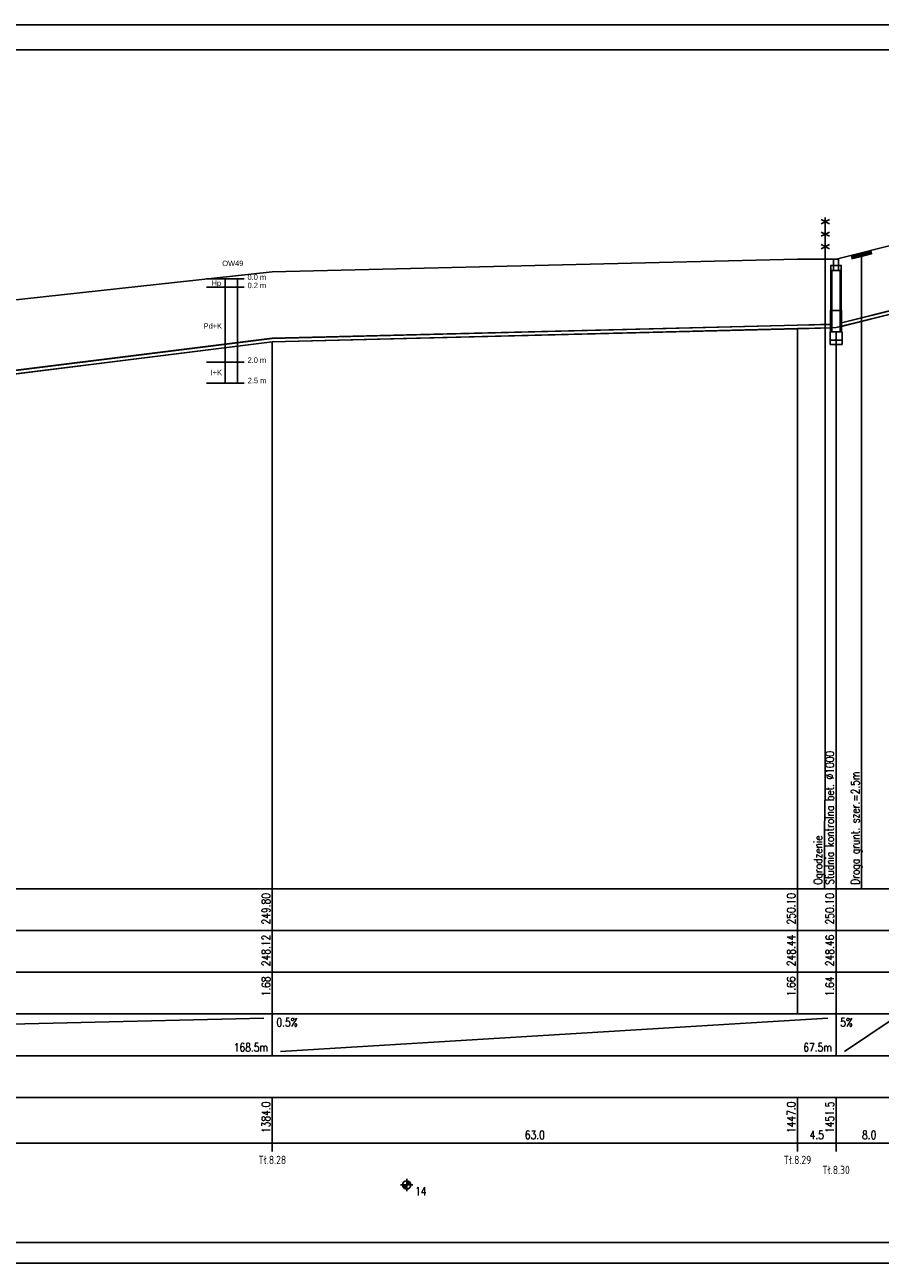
# Model space of a CAD drawing. Header units: metres. Extents: x -25 to 2175, y -3394 to -342.
# Tile 46 of 52: x 1157 to 1362, y -1077 to -780. Entities that reach past the tile are written whole.
import ezdxf
from ezdxf.enums import TextEntityAlignment as Align

# ---------------------------------------------------------------- set-up
doc = ezdxf.new("R2010")
doc.units = ezdxf.units.M
doc.header["$LTSCALE"] = 0.2
doc.layers.get('0').update_dxf_attribs({"color": 8, "linetype": 'CONTINUOUS'})
for name, color, linetype in [('gleba', 20, 'CONTINUOUS'), ('Linie_tabeli', 7, 'CONTINUOUS'), ('Pomocnicza', 1, 'CONTINUOUS'), ('Pompownia_P8_Liczby', 7, 'CONTINUOUS'), ('Pompownia_P8_Linie_opisowe', 7, 'CONTINUOUS'), ('Pompownia_P8_Linie_tabeli', 7, 'CONTINUOUS'), ('Pompownia_P8_Odcinki', 7, 'CONTINUOUS'), ('Pompownia_P8_Opis_PZ', 7, 'CONTINUOUS'), ('Pompownia_P8_Opis_uzbr_n', 7, 'CONTINUOUS'), ('Pompownia_P8_Teren_istn', 3, 'CONTINUOUS'), ('Pompownia_P8_Uzbr_nadz', 7, 'CONTINUOUS'), ('Pompownia_P8_Wezly', 7, 'CONTINUOUS'), ('warstwa_nr_0', 8, 'CONTINUOUS')]:
    doc.layers.add(name, color=color, linetype=linetype)
doc.styles.get("Standard").update_dxf_attribs({"font": 'simplex.shx'})

msp = doc.modelspace()

# ---------------------------------------------------------------- linework, layer by layer
at = {"layer": 'Linie_tabeli'}
for p, q in [((1200.43, -841.23), (1209.43, -841.23)), ((1200.43, -843.23), (1209.43, -843.23)), ((1200.43, -861.23), (1209.43, -861.23)), ((1200.43, -866.23), (1209.43, -866.23))]:
    msp.add_line(p, q, dxfattribs=at)
msp.add_lwpolyline([(0.29, -1072.31), (1969.29, -1072.31), (1969.29, -786.31), (0.29, -786.31)], close=True, dxfattribs=at)
at = {"layer": 'Pomocnicza'}
for points in [[(1204.88, -841.23), (1204.88, -866.23)], [(1207.88, -841.23), (1207.88, -856.23)], [(1207.88, -841.23), (1207.88, -866.23)]]:
    msp.add_lwpolyline(points, dxfattribs=at)
at = {"layer": 'Pompownia_P8_Liczby'}
for p, q in [((1248.42, -1057.04), (1248.42, -1060.04)), ((1246.92, -1058.54), (1249.92, -1058.54)), ((1247.42, -1058.61), (1249.42, -1058.47)), ((1247.43, -1058.68), (1249.41, -1058.41)), ((1247.44, -1058.75), (1249.4, -1058.34)), ((1247.46, -1058.82), (1249.38, -1058.27)), ((1247.48, -1058.89), (1249.36, -1058.2)), ((1247.51, -1058.95), (1249.33, -1058.14)), ((1247.54, -1059.01), (1249.3, -1058.08)), ((1247.57, -1059.07), (1249.27, -1058.01)), ((1247.61, -1059.13), (1249.23, -1057.96)), ((1247.65, -1059.19), (1249.19, -1057.9)), ((1247.7, -1059.24), (1249.14, -1057.85)), ((1247.75, -1059.29), (1249.09, -1057.8)), ((1247.8, -1059.33), (1249.04, -1057.76)), ((1247.86, -1059.37), (1248.98, -1057.72)), ((1247.92, -1059.41), (1248.92, -1057.68)), ((1247.98, -1059.44), (1248.86, -1057.65)), ((1248.05, -1059.47), (1248.8, -1057.62)), ((1248.11, -1059.5), (1248.73, -1057.59)), ((1248.18, -1059.52), (1248.66, -1057.57)), ((1248.25, -1059.53), (1248.59, -1057.56)), ((1248.32, -1059.54), (1248.53, -1057.55)), ((1248.39, -1059.54), (1248.46, -1057.55))]:
    msp.add_line(p, q, dxfattribs=at)
msp.add_circle((1248.42, -1058.54), 1, dxfattribs=at)
at = {"layer": 'Pompownia_P8_Linie_opisowe'}
msp.add_line((1357.46, -835.01), (1357.46, -987.54), dxfattribs=at)
msp.add_lwpolyline([(1348.76, -831.54), (1348.76, -963.74), (1348.54, -973.74), (1348.54, -987.54)], dxfattribs=at)
at = {"layer": 'Pompownia_P8_Linie_tabeli'}
for p, q in [((98.02, -987.54), (1783.36, -987.54)), ((1216.2, -987.54), (1216.2, -1017.54)), ((1342.09, -987.54), (1342.09, -1017.54)), ((1351.34, -987.54), (1351.34, -1017.54)), ((98.02, -997.54), (1783.36, -997.54)), ((98.02, -1007.54), (1783.36, -1007.54)), ((98.02, -1017.54), (1783.36, -1017.54)), ((881.63, -1026.54), (1214.2, -1018.54)), ((1216.2, -1017.54), (1216.2, -1027.54)), ((1218.2, -1026.54), (1349.34, -1018.54)), ((1351.34, -1017.54), (1351.34, -1027.54)), ((1353.34, -1026.54), (1365.26, -1018.54)), ((98.02, -1027.54), (1783.36, -1027.54)), ((98.02, -1037.54), (1783.36, -1037.54)), ((1216.2, -1037.54), (1216.2, -1050.54)), ((1342.09, -1037.54), (1342.09, -1050.54)), ((1351.34, -1037.54), (1351.34, -1050.54)), ((98.02, -1048.54), (1783.36, -1048.54))]:
    msp.add_line(p, q, dxfattribs=at)
for points in [[(1342.09, -987.54), (1342.09, -853.18)], [(1351.34, -987.54), (1351.34, -853.97)], [(1216.2, -987.54), (1216.2, -856.32)]]:
    msp.add_lwpolyline(points, dxfattribs=at)
at = {"layer": 'Pompownia_P8_Odcinki'}
for points in [[(1352.34, -851.9), (1367.26, -848.18), (1367.26, -848.12), (1352.34, -851.85)], [(1352.34, -852.7), (1367.26, -848.97), (1367.26, -849.02), (1352.34, -852.75)], [(1216.2, -855.53), (1342.09, -852.38), (1342.09, -852.33), (1216.2, -855.48)], [(1342.09, -852.38), (1350.34, -852.18), (1350.34, -852.12), (1342.09, -852.33)], [(1216.2, -856.32), (1342.09, -853.18), (1342.09, -853.23), (1216.2, -856.38)], [(1342.09, -853.18), (1350.34, -852.97), (1350.34, -853.02), (1342.09, -853.23)], [(1033.1, -878.42), (1216.2, -855.53), (1216.2, -855.48), (1033.1, -878.37)], [(1033.1, -879.21), (1216.2, -856.32), (1216.2, -856.38), (1033.1, -879.27)]]:
    msp.add_lwpolyline(points, close=True, dxfattribs=at)
at = {"layer": 'Pompownia_P8_Teren_istn'}
msp.add_lwpolyline([(1033.1, -859.54), (1216.2, -839.54), (1342.09, -836.54), (1351.34, -836.54), (1367.26, -832.54), (1445.11, -826.54), (1476.56, -821.54), (1730.95, -812.54), (1750.18, -813.54), (1752.14, -814.54), (1762.36, -820.54), (1772.2, -820.54), (1772.24, -820.54), (1781.5, -819.54), (1783.36, -819.54)], dxfattribs=at)
at = {"layer": 'Pompownia_P8_Uzbr_nadz'}
for p, q in [((1347.76, -828.04), (1349.76, -827.04)), ((1347.76, -827.04), (1349.76, -828.04)), ((1348.76, -836.54), (1348.76, -826.54)), ((1347.76, -831.04), (1349.76, -830.04)), ((1347.76, -830.04), (1349.76, -831.04)), ((1347.76, -834.04), (1349.76, -833.04)), ((1347.76, -833.04), (1349.76, -834.04))]:
    msp.add_line(p, q, dxfattribs=at)
msp.add_lwpolyline([(1354.96, -836.14, 1, 1, 0), (1359.96, -834.88, 1, 1, 0)], format="xyseb", dxfattribs=at)
at = {"layer": 'Pompownia_P8_Wezly'}
for p, q in [((1351.94, -838.04), (1350.74, -838.04)), ((1351.94, -839.24), (1350.74, -839.24)), ((1352.46, -848.84), (1350.22, -848.84))]:
    msp.add_line(p, q, dxfattribs=at)
for points in [[(1350.72, -838.04), (1351.97, -838.04), (1351.97, -836.54), (1350.72, -836.54)], [(1350.74, -838.04), (1350.09, -838.04), (1350.09, -839.24), (1350.74, -839.24)], [(1350.34, -848.84), (1350.09, -848.84), (1350.09, -839.24), (1350.34, -839.24)], [(1351.94, -838.04), (1352.59, -838.04), (1352.59, -839.24), (1351.94, -839.24)], [(1352.34, -848.84), (1352.59, -848.84), (1352.59, -839.24), (1352.34, -839.24)], [(1350.34, -853.97), (1350.02, -853.97), (1350.02, -848.84), (1350.34, -848.84)], [(1352.34, -853.97), (1352.66, -853.97), (1352.66, -848.84), (1352.34, -848.84)], [(1349.9, -855.97), (1352.78, -855.97), (1352.78, -853.97), (1349.9, -853.97)], [(1351.34, -853.97), (1350.34, -853.97), (1350.34, -852.97), (1351.34, -852.95), (1352.34, -852.7), (1352.34, -853.97)], [(1349.9, -856.97), (1352.78, -856.97), (1352.78, -855.97), (1349.9, -855.97)]]:
    msp.add_lwpolyline(points, close=True, dxfattribs=at)
at = {"layer": 'warstwa_nr_0'}
msp.add_lwpolyline([(-24.71, -1077.31), (1975.29, -1077.31), (1975.29, -780.31), (-24.71, -780.31)], close=True, dxfattribs=at)

# ---------------------------------------------------------------- texts
at = {"char_height": 1.3, "attachment_point": 1}
for s, insert, width in [('{\\fArial Narrow|b0|i0|c238|p0;\\POW49}', (1204.22, -834.72), 11.4659), ('{\\FArial Narrow|c0;0.0 m}', (1210.27, -840.2), 8.0951), ('{\\fArial Narrow|b0|i0|c238|p0;0.2 m}', (1210.28, -842.17), 8.3702), ('{\\fArial Narrow|b0|i0|c238|p0;2.0 m}', (1210.28, -860.09), 8.3702), ('{\\fArial Narrow|b0|i0|c238|p0;2.5 m}', (1210.32, -864.97), 8.3702)]:
    msp.add_mtext(s, dxfattribs=dict(at, insert=insert, width=width))
at = {"layer": 'gleba', "char_height": 1.3, "width": 11.5025, "attachment_point": 3}
for s, insert in [('{\\fArial Narrow|b0|i0|c238|p34;Hp}', (1203.94, -841.62)), ('{\\fArial Narrow|b0|i0|c238|p0;Pd+K}', (1204.15, -851.9)), ('{\\fArial Narrow|b0|i0|c238|p0;I+K}', (1204.15, -863.05))]:
    msp.add_mtext(s, dxfattribs=dict(at, insert=insert))
at = {"layer": 'Pompownia_P8_Liczby', "width": 0.8}
for s, p in [('249.80', (1215.7, -988.54)), ('250.10', (1341.59, -988.54)), ('250.10', (1350.84, -988.54)), ('248.12', (1215.7, -998.54)), ('248.44', (1341.59, -998.54)), ('248.46', (1350.84, -998.54)), ('1.68', (1215.7, -1008.54)), ('1.66', (1341.59, -1008.54)), ('1.64', (1350.84, -1008.54)), ('1384.0', (1215.7, -1038.54)), ('1447.0', (1341.59, -1038.54)), ('1451.5', (1350.84, -1038.54))]:
    msp.add_text(s, height=2, rotation=90, dxfattribs=at).set_placement(p, align=Align.RIGHT)
for s, p in [('0.5%', (1217.2, -1020.54)), ('5%', (1352.34, -1020.54)), ('14', (1250.42, -1061.04))]:
    msp.add_text(s, height=2, dxfattribs=at).set_placement(p)
for s, p in [('168.5m', (1215.2, -1026.54)), ('67.5m', (1350.34, -1026.54))]:
    msp.add_text(s, height=2, dxfattribs=at).set_placement(p, align=Align.RIGHT)
for s, p in [('63.0', (1279.14, -1047.54)), ('4.5', (1346.71, -1047.54)), ('8.0', (1359.3, -1047.54)), ('Tł.8.28', (1216.2, -1053.54)), ('Tł.8.29', (1342.09, -1053.54)), ('Tł.8.30', (1351.34, -1055.94))]:
    msp.add_text(s, height=2, dxfattribs=at).set_placement(p, align=Align.CENTER)
at = {"layer": 'Pompownia_P8_Opis_PZ', "width": 0.8}
msp.add_text('Studnia kontrolna bet. %%c1000', height=2, rotation=90, dxfattribs=at).set_placement((1350.84, -986.54))
at = {"layer": 'Pompownia_P8_Opis_uzbr_n', "width": 0.8}
for s, p in [('Droga grunt. szer.=2.5m', (1356.96, -986.54)), ('Ogrodzenie', (1348.04, -986.54))]:
    msp.add_text(s, height=2, rotation=90, dxfattribs=at).set_placement(p)

doc.saveas('drawing.dxf')
